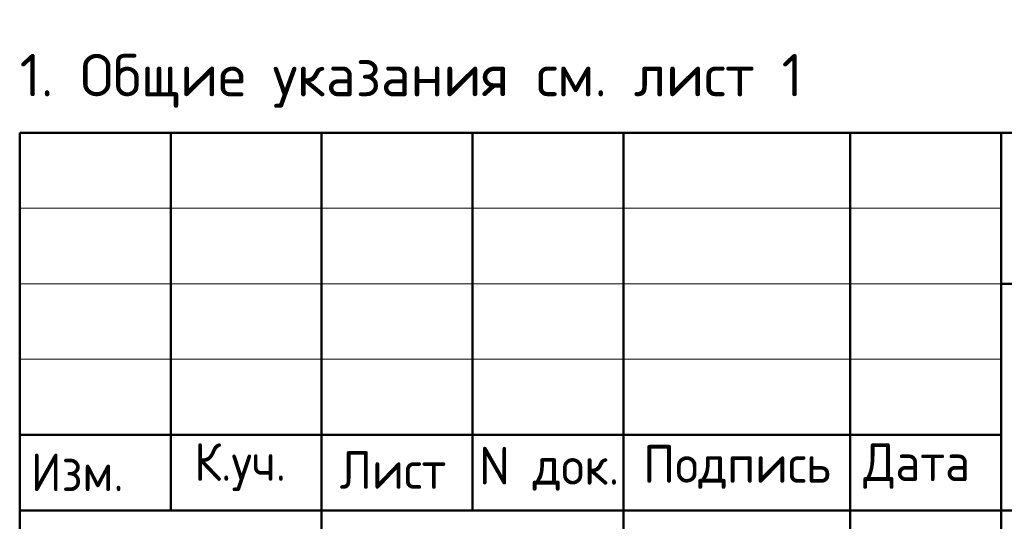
# Model space of a CAD drawing. Header units: millimetres. Extents: x 0 to 21000, y 0 to 14850.
# Tile 4 of 7: x 11500 to 14761, y 1714 to 3374. Entities that reach past the tile are written whole.
import ezdxf

# ---------------------------------------------------------------- set-up
doc = ezdxf.new("R2010")
doc.units = ezdxf.units.MM
doc.layers.add('Standard', color=7, linetype='Continuous', lineweight=25)
doc.styles.add('ISOCPEUR', font='txt')

msp = doc.modelspace()

# ---------------------------------------------------------------- linework, layer by layer
at = {"layer": 'Standard', "color": 7, "linetype": 'Continuous', "lineweight": 50, "transparency": 33554687}
for p, q in [((11500, 250), (11500, 3000)), ((11500, 3000), (20750, 3000)), ((12000, 1750), (12000, 3000)), ((12500, 250), (12500, 3000)), ((13000, 1750), (13000, 3000)), ((13500, 250), (13500, 3000)), ((14250, 250), (14250, 3000)), ((14750, 250), (14750, 3000)), ((14750, 2500), (20750, 2500)), ((11500, 2000), (14750, 2000)), ((11500, 2000), (14750, 2000)), ((11500, 1750), (14750, 1750)), ((11500, 1750), (14750, 1750)), ((14750, 1750), (20750, 1750))]:
    msp.add_line(p, q, dxfattribs=at)
at = {"layer": 'Standard', "color": 7, "linetype": 'Continuous', "lineweight": 13, "transparency": 33554687}
for p, q in [((11500, 2750), (14750, 2750)), ((11500, 2500), (14750, 2500)), ((11500, 2250), (14750, 2250))]:
    msp.add_line(p, q, dxfattribs=at)
at = {"layer": 'Standard', "color": 7, "linetype": 'Continuous', "lineweight": 25, "transparency": 33554687}
msp.add_lwpolyline([(20750, 3000), (11500, 3000), (11500, 250), (20750, 250), (20750, 3000)], dxfattribs=at)

# ---------------------------------------------------------------- texts
at = {"layer": 'Standard', "color": 7, "linetype": 'Continuous', "lineweight": 13, "transparency": 33554687, "insert": (11500, 3171.3), "char_height": 140, "width": 2664.807, "attachment_point": 4, "style": 'ISOCPEUR'}
msp.add_mtext('\\A1;{\\fISOCPEUR|i0|b0;\\H139.999998;\\W1.000000;\\C7;1. Общие указания см. лист 1}\\P', dxfattribs=at)
at = {"layer": 'Standard', "color": 7, "linetype": 'Continuous', "lineweight": 25, "transparency": 33554687, "char_height": 125, "attachment_point": 7, "style": 'ISOCPEUR'}
for s, insert, width in [('\\W0.93;Изм.', (11537, 1813.8), 376.448), ('\\W0.93;К.уч.', (12078, 1813.8), 408.006), ('\\W0.94;Лист', (12559.6, 1821.4), 433.463), ('\\W0.95;N док.', (13021.3, 1815.3), 534.063), ('\\W0.96;Подпись', (13564.7, 1821.4), 672.14), ('\\W0.94;Дата', (14293.8, 1821.4), 483.868)]:
    msp.add_mtext(s, dxfattribs=dict(at, insert=insert, width=width))

doc.saveas('drawing.dxf')
